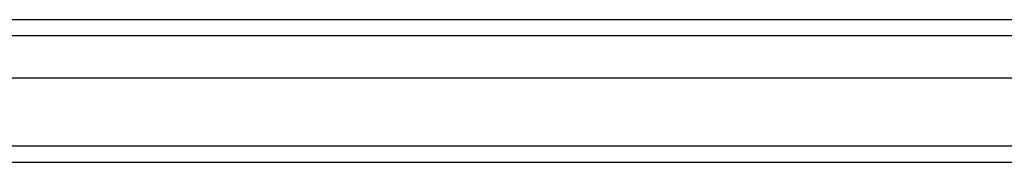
# Model space of a CAD drawing. Header units: inches. Extents: x 19 to 488, y 53 to 228.
# Tile 5 of 124: x 179.491 to 185.453, y 127.393 to 128.259. Entities that reach past the tile are written whole.
import ezdxf

# ---------------------------------------------------------------- set-up
doc = ezdxf.new("R2010")
doc.units = ezdxf.units.IN
doc.header["$MEASUREMENT"] = 0
doc.layers.add('Visible Edges(ANSI)', color=7, linetype='Continuous', lineweight=25)
doc.layers.add('Visible Tangent Edges(ANSI)', color=7, linetype='Continuous', lineweight=25)

msp = doc.modelspace()

# ---------------------------------------------------------------- linework, layer by layer
at = {"layer": 'Visible Edges(ANSI)'}
for p, q in [((168.1576, 128.2588), (214.3633, 128.2588)), ((214.5518, 127.9044), (167.9691, 127.9044)), ((215.1615, 127.3926), (168.1266, 127.3926))]:
    msp.add_line(p, q, dxfattribs=at)
at = {"layer": 'Visible Tangent Edges(ANSI)'}
for p, q in [((214.4933, 128.1598), (168.0276, 128.1598)), ((215.1615, 127.4916), (167.3595, 127.4916))]:
    msp.add_line(p, q, dxfattribs=at)

doc.saveas('drawing.dxf')
